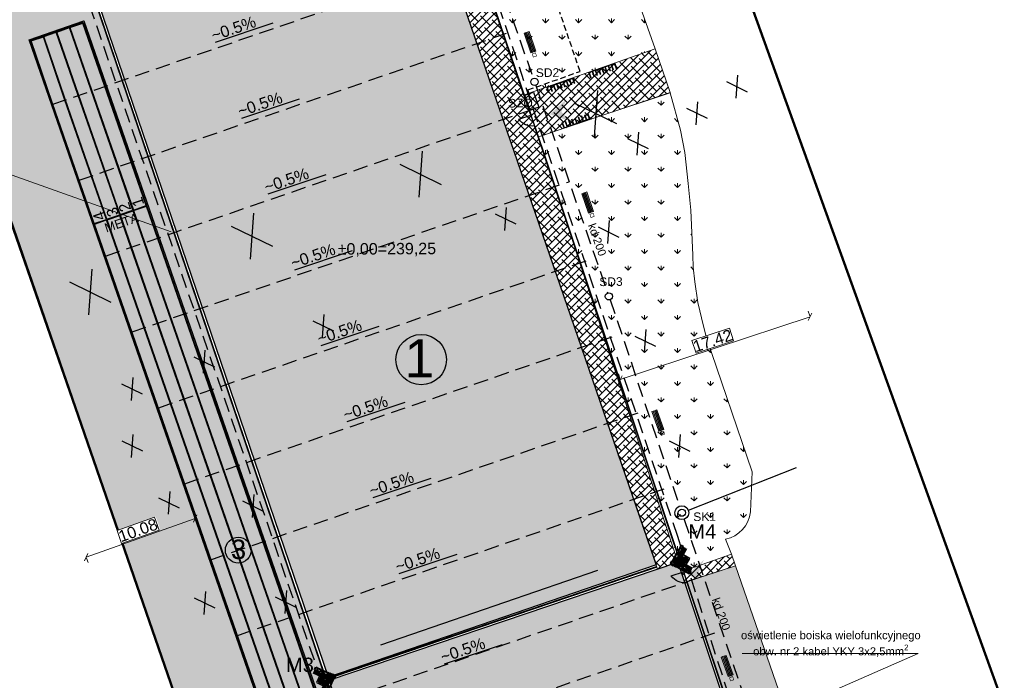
# Model space of a CAD drawing. Header units: millimetres. Extents: x 25 to 493, y -1 to 147.
# Tile 3 of 6: x 69 to 155, y 49 to 107. Entities that reach past the tile are written whole.
import ezdxf
from ezdxf.enums import TextEntityAlignment as Align

# ---------------------------------------------------------------- set-up
doc = ezdxf.new("R2010")
doc.units = ezdxf.units.MM
for name, pattern in [('( Dashed )', [0.75, 0.5, -0.25]), ('ACAD_ISO02W100', [15, 12, -3]), ('DASHED', [19.05, 12.7, -6.35])]:
    doc.linetypes.add(name, pattern=pattern)
for name, color, linetype in [('bieżnia', 7, 'Continuous'), ('HATCH', 7, 'Continuous'), ('WYPOSAZENIE', 8, 'Continuous')]:
    doc.layers.add(name, color=color, linetype=linetype)
for name, color, linetype, lineweight in [('opisyy', 122, 'Continuous', 5), ('oświetlenie terenu i boisk', 1, 'ACAD_ISO02W100', 40), ('widok', 144, 'Continuous', 18), ('wymiar', 252, 'Continuous', 5), ('WYMIAROWA', 250, 'Continuous', 9), ('wymiary', 250, 'Continuous', 5)]:
    doc.layers.add(name, color=color, linetype=linetype, lineweight=lineweight)
doc.styles.add('Arial$001H0', font='arial.ttf')
doc.styles.add('GENERATED_STYLE_1', font='ARIAL.TTF')
doc.styles.add('Opisowy', font='ARIAL.TTF')
doc.styles.add('Roman', font='romans')
doc.linetypes.add('FENCELINE2', pattern='A,0.25,-0.1,[132,ltypeshp.shx,S=0.1,R=0,X=-0.1,Y=0],-0.1,1', length=1.45)
doc.linetypes.add('ZIGZAG', pattern='A,0.00254,-5.08,[131,ltypeshp.shx,S=5.08,R=0,X=-5.08,Y=0],-10.16,[131,ltypeshp.shx,S=5.08,R=180,X=5.08,Y=0],-5.08', length=20.32254)
doc.dimstyles.new('radom 500', dxfattribs={"dimscale": 0, "dimtxt": 1, "dimasz": 0.5, "dimexe": 0.1, "dimexo": 0.5, "dimgap": -0.09, "dimtad": 1, "dimzin": 0, "dimdsep": 46, "dimtxsty": 'Opisowy', "dimblk": 'OBLIQUE', "dimcen": 0.09, "dimclrd": 256, "dimclre": 256, "dimclrt": 256, "dimadec": 0, "dimazin": 0, "dimtfac": 1, "dimtofl": 0, "dimtmove": 0, "dimatfit": 3, "dimfxl": 0.05, "dimtfill": 1, "dimtolj": 1, "dimtzin": 0, "dimlwd": 13, "dimlwe": 13, "dimarcsym": 0})

# ---------------------------------------------------------------- blocks, each defined once
blk = doc.blocks.new('lampa boiska')
at = {"layer": 'oświetlenie terenu i boisk', "linetype": 'Continuous'}
h = blk.add_hatch(color=256, dxfattribs=at)
edge = h.paths.add_edge_path()
edge.add_ellipse((551257.3, 34236.9), major_axis=(15.9, 15.9), ratio=1, start_angle=45, end_angle=135)
edge.add_line((551234.9, 34236.9), (551257.3, 34236.9))
edge.add_line((551257.3, 34236.9), (551257.3, 34259.3))
h = blk.add_hatch(color=256, dxfattribs=at)
edge = h.paths.add_edge_path()
edge.add_line((551257.3, 34236.9), (551234.9, 34236.9))
edge.add_ellipse((551257.3, 34236.9), major_axis=(15.9, 15.9), ratio=1, start_angle=135, end_angle=225)
edge.add_line((551257.3, 34214.5), (551257.3, 34236.9))
h = blk.add_hatch(color=256, dxfattribs=at)
edge = h.paths.add_edge_path()
edge.add_ellipse((551257.3, 34236.9), major_axis=(15.9, 15.9), ratio=1, start_angle=-45, end_angle=45)
edge.add_line((551257.3, 34259.3), (551257.3, 34236.9))
edge.add_line((551257.3, 34236.9), (551279.8, 34236.9))
h = blk.add_hatch(color=256, dxfattribs=at)
edge = h.paths.add_edge_path()
edge.add_ellipse((551257.3, 34236.9), major_axis=(15.9, 15.9), ratio=1, start_angle=-135, end_angle=-45)
edge.add_line((551279.8, 34236.9), (551257.3, 34236.9))
edge.add_line((551257.3, 34236.9), (551257.3, 34214.5))
for p, q in [((551292.8, 34331.3), (551292.8, 34142.5)), ((551300.7, 34331.3), (551300.7, 34142.5)), ((551308.5, 34331.3), (551308.5, 34142.5)), ((551321, 34277.1), (551321, 34331.3)), ((551321, 34331.3), (551345.1, 34331.3)), ((551345.1, 34331.3), (551345.1, 34331.3)), ((551345.1, 34331.3), (551345.1, 34277.1)), ((551285.3, 34236.9), (551234.9, 34236.9)), ((551257.3, 34259.3), (551257.3, 34214.5)), ((551257.3, 34236.9), (551292.8, 34236.9)), ((551345.1, 34277.1), (551321, 34277.1)), ((551321, 34209.8), (551321, 34264)), ((551321, 34264), (551345.1, 34264)), ((551345.1, 34264), (551345.1, 34209.8)), ((551345.1, 34209.8), (551321, 34209.8)), ((551345.1, 34196.7), (551321, 34196.7)), ((551321, 34196.7), (551321, 34142.5)), ((551321, 34142.5), (551345.1, 34142.5)), ((551345.1, 34142.5), (551345.1, 34196.7))]:
    blk.add_line(p, q, dxfattribs=at)
at = {"layer": 'oświetlenie terenu i boisk', "linetype": 'Continuous', "extrusion": (0, 0, -1)}
blk.add_ellipse((551257.3, 34236.9), major_axis=(15.9, 15.9), ratio=1, start_param=2.356194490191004, end_param=8.63937979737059, dxfattribs=at)
at = {"layer": 'WYPOSAZENIE', "ltscale": 0.08}
blk.add_lwpolyline([(551289.8, 34204.4), (551289.8, 34269.4), (551224.8, 34269.4), (551224.8, 34204.4)], close=True, dxfattribs=at)
at = {"layer": 'WYPOSAZENIE', "ltscale": 0.08, "extrusion": (0, 0, -1)}
blk.add_ellipse((551257.3, 34236.9), major_axis=(17.6, 17.6), ratio=1, start_param=2.356194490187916, end_param=8.639379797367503, dxfattribs=at)
blk = doc.blocks.new('_Oblique')
at = {"color": 0, "lineweight": -2}
blk.add_line((-0.5, -0.5), (0.5, 0.5), dxfattribs=at)
blk = doc.blocks.new('*D12')
at = {"linetype": 'Continuous', "lineweight": 13, "ltscale": 10}
for p, q in [((121.448, 75.248), (137.988, 80.706)), ((137.831, 81.181), (137.956, 80.801)), ((121.292, 75.722), (121.417, 75.343))]:
    blk.add_line(p, q, dxfattribs=at)
at = {"layer": 'Defpoints', "color": 0, "linetype": 'Continuous'}
for p in [(137.988, 80.706), (137.988, 80.706), (121.448, 75.248)]:
    blk.add_point(p, dxfattribs=at)
at = {"linetype": 'ByBlock', "lineweight": 13, "xscale": 0.5, "yscale": 0.5, "zscale": 0.5}
for p, rotation in [((137.988, 80.706), 18.26493217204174), ((121.448, 75.248), 198.2649321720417)]:
    blk.add_blockref('_Oblique', p, dxfattribs=dict(at, rotation=rotation))
at = {"linetype": 'Continuous', "lineweight": 9, "ltscale": 10, "insert": (129.504, 78.625), "char_height": 1, "attachment_point": 5, "rotation": 18.26493, "style": 'Opisowy', "bg_fill": 3, "box_fill_scale": 1.1, "bg_fill_color": 256, "bg_fill_true_color": 13158600, "bg_fill_transparency": 0}
blk.add_mtext('\\A1;17.42', dxfattribs=at)
at = {"linetype": 'Continuous', "lineweight": 13, "ltscale": 10}
for p, q in [((130.957, 79.727), (127.681, 78.646)), ((131.328, 78.603), (130.957, 79.727)), ((127.681, 78.646), (128.052, 77.522)), ((128.052, 77.522), (131.328, 78.603))]:
    blk.add_line(p, q, dxfattribs=at)
blk = doc.blocks.new('*D13')
at = {"linetype": 'Continuous', "lineweight": 13, "ltscale": 10}
for p, q in [((84.428, 63.141), (74.935, 59.762)), ((84.596, 62.67), (84.462, 63.047)), ((75.103, 59.291), (74.969, 59.668))]:
    blk.add_line(p, q, dxfattribs=at)
at = {"layer": 'Defpoints', "color": 0, "linetype": 'Continuous'}
for p in [(84.428, 63.141), (74.935, 59.762), (74.935, 59.762)]:
    blk.add_point(p, dxfattribs=at)
at = {"linetype": 'ByBlock', "lineweight": 13, "xscale": 0.5, "yscale": 0.5, "zscale": 0.5}
for p, rotation in [((84.428, 63.141), 19.59431388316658), ((74.935, 59.762), 199.5943138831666)]:
    blk.add_blockref('_Oblique', p, dxfattribs=dict(at, rotation=rotation))
at = {"linetype": 'Continuous', "lineweight": 9, "ltscale": 10, "insert": (79.45, 62.102), "char_height": 1, "attachment_point": 5, "rotation": 19.59431, "style": 'Opisowy', "bg_fill": 3, "box_fill_scale": 1.1, "bg_fill_color": 256, "bg_fill_true_color": 13158600, "bg_fill_transparency": 0}
blk.add_mtext('\\A1;10.08', dxfattribs=at)
at = {"linetype": 'Continuous', "lineweight": 13, "ltscale": 10}
for p, q in [((80.88, 63.248), (77.618, 62.087)), ((81.283, 62.117), (80.88, 63.248)), ((77.618, 62.087), (78.021, 60.956)), ((78.021, 60.956), (81.283, 62.117))]:
    blk.add_line(p, q, dxfattribs=at)
blk = doc.blocks.new('A$C43A14DF0')
at = {"layer": 'opisyy', "color": 7, "lineweight": 13}
for p, q in [((-0.523, 0.37), (-0.531, 0.352)), ((-0.473, 0.479), (-0.482, 0.461)), ((-0.424, 0.589), (-0.432, 0.57)), ((-0.341, 0.287), (-0.349, 0.269)), ((-0.291, 0.397), (-0.3, 0.378)), ((-0.242, 0.506), (-0.25, 0.488)), ((0.668, 0.091), (0.66, 0.073)), ((0.85, 0.008), (0.842, -0.01)), ((0.569, -0.127), (0.561, -0.146)), ((0.619, -0.018), (0.61, -0.036)), ((0.751, -0.21), (0.743, -0.228)), ((0.801, -0.101), (0.792, -0.119))]:
    blk.add_line(p, q, dxfattribs=at)
for points in [[(-0.713, 0.435), (-0.755, 0.344), (0.883, -0.402), (0.925, -0.311)], [(-0.664, 0.544), (-0.705, 0.453), (0.933, -0.293), (0.974, -0.202)], [(-0.614, 0.653), (-0.655, 0.562), (0.983, -0.184), (1.024, -0.093)], [(-0.564, 0.763), (-0.606, 0.672), (1.032, -0.075), (1.074, 0.016)]]:
    blk.add_lwpolyline(points, close=True, dxfattribs=at)
blk = doc.blocks.new('A$C73AF591F')
at = {"layer": 'widok', "color": 7}
for points in [[(-0.414, -0.974), (-0.461, -0.951), (0.718, 1.481), (0.766, 1.458)], [(1.042, 0.882), (0.592, 1.1), (0.622, 1.162), (1.072, 0.944)], [(1.186, 1.178), (0.736, 1.396), (0.766, 1.458), (1.216, 1.24)], [(0.611, -0.007), (0.161, 0.211), (0.191, 0.273), (0.641, 0.055)], [(0.755, 0.289), (0.305, 0.507), (0.335, 0.569), (0.785, 0.351)], [(0.898, 0.585), (0.449, 0.804), (0.479, 0.866), (0.929, 0.647)], [(0.036, -1.192), (-0.414, -0.974), (-0.383, -0.912), (0.066, -1.13)], [(0.18, -0.896), (-0.27, -0.678), (-0.24, -0.616), (0.21, -0.834)], [(0.324, -0.6), (-0.126, -0.381), (-0.096, -0.319), (0.354, -0.538)], [(0.467, -0.303), (0.018, -0.085), (0.048, -0.023), (0.497, -0.241)]]:
    blk.add_lwpolyline(points, close=True, dxfattribs=at)

msp = doc.modelspace()

# ---------------------------------------------------------------- hatches: boundary and pattern name
at = {"linetype": 'Continuous', "lineweight": 9, "ltscale": 10, "transparency": 33554687}
h = msp.add_hatch(dxfattribs=at)
h.set_pattern_fill('GRASS', color=92, scale=0.08)
h.paths.add_polyline_path([(75.815, 107.908), (102.068, 30.776), (132.713, 41.263), (127.256, 57.64), (131.493, 58.998), (137.75, 40.898), (90.589, 24.794), (61.928, 107.302), (73.136, 111.297), (83.087, 114.865), (85.5, 115.714), (91.294, 117.792), (102.463, 121.844), (116.525, 126.793), (127.45, 130.712), (129.687, 125.605), (127.362, 124.41), (126.817, 123.572), (125.826, 123.126), (117.3, 121.985), (106.82, 118.441), (104.42, 117.713)])
h.paths.add_polyline_path([(69.953, 104.841), (96.243, 29.129), (101.037, 30.795), (74.72, 106.498)], flags=16)
h = msp.add_hatch(dxfattribs=at)
h.set_pattern_fill('GRASS', color=92, scale=0.08)
edge = h.paths.add_edge_path()
edge.add_line((107.777, 115.598), (113.015, 100.031))
edge.add_line((113.015, 100.031), (124.502, 104.042))
edge.add_line((124.502, 104.042), (123.226, 107.649))
edge.add_arc((135.243, 112.221), 12.857, 172.41409, 200.82952, ccw=False)
edge.add_arc((139.029, 112.506), 16.592, 158.38929, 175.11647, ccw=False)
edge.add_line((123.604, 118.617), (118.663, 118.527))
edge.add_line((118.663, 118.527), (112.811, 117.214))
edge.add_line((112.811, 117.214), (107.777, 115.598))
edge.add_line((107.777, 115.598), (107.777, 115.598))
at = {"lineweight": 9, "transparency": 33554687}
h = msp.add_hatch(dxfattribs=at)
h.set_pattern_fill('AR-CONC', color=3, scale=0.01)
h.set_pattern_definition([(50, (6.5712, 1.4927), (1.821847, -0.159391), [0.1905, -2.0955]), (355, (6.5712, 1.4927), (-0.352434, 1.910568), [0.1524, -1.676406]), (100.4514, (6.723, 1.4794), (1.469412, 1.751178), [0.1619, -1.780902]), (46.1842, (6.5712, 2.0007), (2.71079, -0.420423), [0.28575, -3.14325]), (96.6356, (6.797, 1.9656), (2.37404, 2.47426), [0.24285, -2.671356]), (351.1842, (6.5712, 2.0007), (2.37404, 2.47426), [0.2286, -2.514597]), (21, (6.8252, 1.8737), (1.516144, -1.022652), [0.1905, -2.0955]), (326, (6.8252, 1.8737), (0.61802, 1.84188), [0.1524, -1.6764]), (71.4514, (6.9516, 1.7884), (2.134164, 0.819228), [0.1619, -1.7809]), (37.5, (6.5712, 1.49265), (0.030886, 0.8455504), [0, -1.65608, 0, -1.7018, 0, -1.68275]), (7.5, (6.5712, 1.4927), (0.6681966, 1.0018057), [0, -0.97028, 0, -1.61798, 0, -0.64135]), (327.5, (6.0048, 1.49265), (1.355906, -0.0572874), [0, -0.635, 0, -1.9812, 0, -2.6289]), (317.5, (5.7508, 1.4927), (1.481292, 0.254265), [0, -0.8255, 0, -1.31572, 0, -1.8669])])
h.paths.add_polyline_path([(76.047, 107.961), (104.42, 117.713), (124.574, 59.081), (96.033, 49.291)])
for points in [[(91.191, 106.285), (90.004, 106.318), (90.132, 105.933)], [(93.493, 99.674), (92.306, 99.707), (92.434, 99.323)], [(95.795, 93.063), (94.608, 93.096), (94.735, 92.712)], [(98.108, 86.456), (96.92, 86.489), (97.048, 86.105)], [(100.413, 79.847), (99.226, 79.88), (99.353, 79.495)], [(102.681, 73.224), (101.494, 73.257), (101.621, 72.873)], [(104.949, 66.602), (103.761, 66.635), (103.889, 66.25)], [(107.216, 59.979), (106.029, 60.013), (106.157, 59.628)], [(111.162, 52.124), (109.975, 52.157), (110.102, 51.772)]]:
    msp.add_hatch(color=5).paths.add_polyline_path(points)
h = msp.add_hatch(color=34)
edge = h.paths.add_edge_path()
edge.add_line((113.668, 103.706), (113.762, 103.739))
edge.add_line((113.762, 103.739), (113.168, 105.438))
edge.add_line((113.168, 105.438), (113.074, 105.405))
edge.add_line((113.074, 105.405), (113.668, 103.706))
edge = h.paths.add_edge_path(flags=16)
edge.add_line((113.234, 105.249), (113.253, 105.256))
edge = h.paths.add_edge_path(flags=16)
edge.add_line((113.3, 105.061), (113.319, 105.067))
edge = h.paths.add_edge_path()
edge.add_line((113.781, 103.746), (113.876, 103.779))
edge.add_line((113.876, 103.779), (113.281, 105.478))
edge.add_line((113.281, 105.478), (113.187, 105.445))
edge.add_line((113.187, 105.445), (113.781, 103.746))
edge = h.paths.add_edge_path(flags=17)
edge.add_line((113.696, 103.928), (113.715, 103.934))
edge = h.paths.add_edge_path(flags=17)
edge.add_line((113.63, 104.117), (113.649, 104.123))
edge = h.paths.add_edge_path(flags=16)
edge.add_line((113.347, 105.289), (113.366, 105.296))
edge = h.paths.add_edge_path(flags=16)
edge.add_line((113.413, 105.1), (113.432, 105.107))
edge = h.paths.add_edge_path()
edge.add_line((113.894, 103.785), (113.989, 103.818))
edge.add_line((113.989, 103.818), (113.395, 105.517))
edge.add_line((113.395, 105.517), (113.3, 105.484))
edge.add_line((113.3, 105.484), (113.894, 103.785))
edge = h.paths.add_edge_path(flags=17)
edge.add_line((113.81, 103.967), (113.828, 103.974))
edge = h.paths.add_edge_path(flags=16)
edge.add_line((113.744, 104.156), (113.762, 104.163))
edge = h.paths.add_edge_path(flags=17)
edge.add_line((113.461, 105.329), (113.48, 105.335))
edge = h.paths.add_edge_path(flags=17)
edge.add_line((113.527, 105.14), (113.546, 105.146))
edge = h.paths.add_edge_path()
edge.add_line((114.008, 103.825), (114.102, 103.858))
edge.add_line((114.102, 103.858), (113.508, 105.557))
edge.add_line((113.508, 105.557), (113.414, 105.524))
edge.add_line((113.414, 105.524), (114.008, 103.825))
edge = h.paths.add_edge_path(flags=16)
edge.add_line((113.923, 104.007), (113.942, 104.014))
edge = h.paths.add_edge_path(flags=16)
edge.add_line((113.857, 104.196), (113.876, 104.202))
h = msp.add_hatch(color=256)
h.paths.add_polyline_path([(121.152, 102.342), (121.002, 102.765), (120.944, 102.744), (121.093, 102.321)])
h.paths.add_polyline_path([(120.594, 102.145), (120.445, 102.568), (120.386, 102.547), (120.536, 102.124)])
h.paths.add_polyline_path([(120.037, 101.948), (119.887, 102.371), (119.829, 102.35), (119.979, 101.927)])
h.paths.add_polyline_path([(119.48, 101.751), (119.33, 102.174), (119.271, 102.153), (119.421, 101.73)])
h.paths.add_polyline_path([(118.922, 101.553), (118.773, 101.977), (118.714, 101.956), (118.864, 101.533)])
h.paths.add_polyline_path([(121.002, 102.765), (120.986, 102.81), (118.698, 102.001), (118.714, 101.956)])
h.paths.add_polyline_path([(119.201, 101.652), (119.051, 102.075), (118.993, 102.054), (119.142, 101.631)])
h.paths.add_polyline_path([(119.758, 101.849), (119.609, 102.272), (119.55, 102.252), (119.7, 101.828)])
h.paths.add_polyline_path([(120.316, 102.046), (120.166, 102.469), (120.108, 102.449), (120.257, 102.026)])
h.paths.add_polyline_path([(120.873, 102.243), (120.723, 102.666), (120.665, 102.646), (120.815, 102.223)])
h = msp.add_hatch(color=256)
h.paths.add_polyline_path([(117.499, 101.052), (117.349, 101.475), (117.29, 101.455), (117.44, 101.031)])
h.paths.add_polyline_path([(116.941, 100.855), (116.792, 101.278), (116.733, 101.257), (116.883, 100.834)])
h.paths.add_polyline_path([(116.384, 100.658), (116.234, 101.081), (116.176, 101.06), (116.325, 100.637)])
h.paths.add_polyline_path([(115.826, 100.461), (115.677, 100.884), (115.618, 100.863), (115.768, 100.44)])
h.paths.add_polyline_path([(115.269, 100.264), (115.119, 100.687), (115.061, 100.666), (115.211, 100.243)])
h.paths.add_polyline_path([(117.349, 101.475), (117.333, 101.52), (115.045, 100.711), (115.061, 100.666)])
h.paths.add_polyline_path([(115.548, 100.362), (115.398, 100.785), (115.34, 100.765), (115.489, 100.341)])
h.paths.add_polyline_path([(116.105, 100.559), (115.955, 100.982), (115.897, 100.962), (116.047, 100.539)])
h.paths.add_polyline_path([(116.662, 100.756), (116.513, 101.18), (116.454, 101.159), (116.604, 100.736)])
h.paths.add_polyline_path([(117.22, 100.953), (117.07, 101.377), (117.012, 101.356), (117.161, 100.933)])
at = {"linetype": 'Continuous', "lineweight": 9, "ltscale": 10, "transparency": 33554687}
h = msp.add_hatch(dxfattribs=at)
h.set_pattern_fill('GRASS', color=92, scale=0.08)
edge = h.paths.add_edge_path()
edge.add_line((119.85, 98.235), (114.337, 96.381))
edge.add_line((114.337, 96.381), (126.468, 59.323))
edge.add_line((126.468, 59.323), (126.676, 59.392))
edge.add_line((126.676, 59.392), (126.938, 58.539))
edge.add_line((126.938, 58.539), (131.138, 60.034))
edge.add_line((131.138, 60.034), (130.623, 61.328))
edge.add_arc((130.104, 63.989), 2.711, 281.03814, 354.09007)
edge.add_line((132.801, 63.71), (132.942, 67.207))
edge.add_line((132.942, 67.207), (128.953, 78.87))
edge.add_line((128.953, 78.87), (128.703, 79.882))
edge.add_line((128.703, 79.882), (128.217, 81.946))
edge.add_line((128.217, 81.946), (127.939, 83.763))
edge.add_line((127.939, 83.763), (127.795, 85.024))
edge.add_line((127.795, 85.024), (127.769, 86.071))
edge.add_line((127.769, 86.071), (127.612, 89.999))
edge.add_line((127.612, 89.999), (127.359, 92.328))
edge.add_line((127.359, 92.328), (127.082, 95.031))
edge.add_line((127.082, 95.031), (126.689, 96.962))
edge.add_line((126.689, 96.962), (125.802, 100.233))
edge.add_line((125.802, 100.233), (119.85, 98.235))
edge.add_line((119.85, 98.235), (119.85, 98.235))
at = {"lineweight": 9, "transparency": 33554687}
h = msp.add_hatch(color=250, dxfattribs=at)
h.dxf.hatch_style = 1
h.set_gradient(color1=(255, 0, 255), color2=(250, 0, 241), centered=1, one_color=1, tint=0.492993, name='HEMISPHERICAL')
h.paths.add_polyline_path([(116.766, 99.671), (115.332, 98.345), (117.181, 97.715), (116.327, 98.556)])
h = msp.add_hatch(color=256)
h.paths.add_polyline_path([(116.377, 97.605), (116.524, 97.181), (116.582, 97.202), (116.435, 97.626)])
h.paths.add_polyline_path([(116.935, 97.799), (117.082, 97.375), (117.141, 97.396), (116.993, 97.82)])
h.paths.add_polyline_path([(117.493, 97.993), (117.641, 97.569), (117.699, 97.59), (117.552, 98.014)])
h.paths.add_polyline_path([(118.052, 98.187), (118.199, 97.763), (118.258, 97.784), (118.11, 98.208)])
h.paths.add_polyline_path([(118.61, 98.381), (118.758, 97.957), (118.816, 97.978), (118.669, 98.402)])
h.paths.add_polyline_path([(116.524, 97.181), (116.539, 97.137), (118.832, 97.933), (118.816, 97.978)])
h.paths.add_polyline_path([(118.331, 98.284), (118.478, 97.86), (118.537, 97.881), (118.39, 98.305)])
h.paths.add_polyline_path([(117.773, 98.09), (117.92, 97.666), (117.978, 97.687), (117.831, 98.111)])
h.paths.add_polyline_path([(117.214, 97.896), (117.361, 97.472), (117.42, 97.493), (117.273, 97.917)])
h.paths.add_polyline_path([(116.656, 97.702), (116.803, 97.278), (116.862, 97.299), (116.714, 97.723)])
h = msp.add_hatch(color=34)
edge = h.paths.add_edge_path()
edge.add_line((118.693, 89.73), (118.787, 89.763))
edge.add_line((118.787, 89.763), (118.193, 91.462))
edge.add_line((118.193, 91.462), (118.098, 91.429))
edge.add_line((118.098, 91.429), (118.693, 89.73))
edge = h.paths.add_edge_path(flags=16)
edge.add_line((118.259, 91.273), (118.278, 91.28))
edge = h.paths.add_edge_path(flags=16)
edge.add_line((118.325, 91.084), (118.344, 91.091))
edge = h.paths.add_edge_path()
edge.add_line((118.806, 89.769), (118.9, 89.802))
edge.add_line((118.9, 89.802), (118.306, 91.502))
edge.add_line((118.306, 91.502), (118.212, 91.469))
edge.add_line((118.212, 91.469), (118.806, 89.769))
edge = h.paths.add_edge_path(flags=17)
edge.add_line((118.721, 89.952), (118.74, 89.958))
edge = h.paths.add_edge_path(flags=17)
edge.add_line((118.655, 90.14), (118.674, 90.147))
edge = h.paths.add_edge_path(flags=16)
edge.add_line((118.372, 91.313), (118.391, 91.319))
edge = h.paths.add_edge_path(flags=16)
edge.add_line((118.438, 91.124), (118.457, 91.131))
edge = h.paths.add_edge_path()
edge.add_line((118.919, 89.809), (119.013, 89.842))
edge.add_line((119.013, 89.842), (118.419, 91.541))
edge.add_line((118.419, 91.541), (118.325, 91.508))
edge.add_line((118.325, 91.508), (118.919, 89.809))
edge = h.paths.add_edge_path(flags=17)
edge.add_line((118.834, 89.991), (118.853, 89.998))
edge = h.paths.add_edge_path(flags=16)
edge.add_line((118.768, 90.18), (118.787, 90.187))
edge = h.paths.add_edge_path(flags=17)
edge.add_line((118.485, 91.352), (118.504, 91.359))
edge = h.paths.add_edge_path(flags=17)
edge.add_line((118.551, 91.164), (118.57, 91.17))
edge = h.paths.add_edge_path()
edge.add_line((119.032, 89.849), (119.127, 89.882))
edge.add_line((119.127, 89.882), (118.533, 91.581))
edge.add_line((118.533, 91.581), (118.438, 91.548))
edge.add_line((118.438, 91.548), (119.032, 89.849))
edge = h.paths.add_edge_path(flags=16)
edge.add_line((118.947, 90.031), (118.966, 90.037))
edge = h.paths.add_edge_path(flags=16)
edge.add_line((118.881, 90.22), (118.9, 90.226))
at = {"linetype": 'Continuous', "lineweight": 9, "ltscale": 10, "transparency": 33554687}
h = msp.add_hatch(color=92, dxfattribs=at)
h.dxf.hatch_style = 1
h.set_gradient(color1=(255, 255, 0), color2=(255, 252, 47), centered=1, one_color=1, tint=0.594094, name='SPHERICAL')
edge = h.paths.add_edge_path()
edge.add_arc((104.116, 76.972), 2.197, 0, 360)
h = msp.add_hatch(color=34)
edge = h.paths.add_edge_path()
edge.add_line((124.809, 70.742), (124.903, 70.775))
edge.add_line((124.903, 70.775), (124.309, 72.475))
edge.add_line((124.309, 72.475), (124.215, 72.442))
edge.add_line((124.215, 72.442), (124.809, 70.742))
edge = h.paths.add_edge_path(flags=16)
edge.add_line((124.375, 72.286), (124.394, 72.292))
edge = h.paths.add_edge_path(flags=16)
edge.add_line((124.441, 72.097), (124.46, 72.104))
edge = h.paths.add_edge_path()
edge.add_line((124.922, 70.782), (125.017, 70.815))
edge.add_line((125.017, 70.815), (124.423, 72.514))
edge.add_line((124.423, 72.514), (124.328, 72.481))
edge.add_line((124.328, 72.481), (124.922, 70.782))
edge = h.paths.add_edge_path(flags=17)
edge.add_line((124.837, 70.964), (124.856, 70.971))
edge = h.paths.add_edge_path(flags=17)
edge.add_line((124.771, 71.153), (124.79, 71.16))
edge = h.paths.add_edge_path(flags=16)
edge.add_line((124.489, 72.325), (124.507, 72.332))
edge = h.paths.add_edge_path(flags=16)
edge.add_line((124.555, 72.137), (124.574, 72.143))
edge = h.paths.add_edge_path()
edge.add_line((125.036, 70.822), (125.13, 70.855))
edge.add_line((125.13, 70.855), (124.536, 72.554))
edge.add_line((124.536, 72.554), (124.441, 72.521))
edge.add_line((124.441, 72.521), (125.036, 70.822))
edge = h.paths.add_edge_path(flags=17)
edge.add_line((124.951, 71.004), (124.97, 71.01))
edge = h.paths.add_edge_path(flags=16)
edge.add_line((124.885, 71.193), (124.904, 71.199))
edge = h.paths.add_edge_path(flags=17)
edge.add_line((124.602, 72.365), (124.621, 72.372))
edge = h.paths.add_edge_path(flags=17)
edge.add_line((124.668, 72.176), (124.687, 72.183))
edge = h.paths.add_edge_path()
edge.add_line((125.149, 70.861), (125.243, 70.894))
edge.add_line((125.243, 70.894), (124.649, 72.593))
edge.add_line((124.649, 72.593), (124.555, 72.56))
edge.add_line((124.555, 72.56), (125.149, 70.861))
edge = h.paths.add_edge_path(flags=16)
edge.add_line((125.064, 71.043), (125.083, 71.05))
edge = h.paths.add_edge_path(flags=16)
edge.add_line((124.998, 71.232), (125.017, 71.239))
h = msp.add_hatch(color=92, dxfattribs=at)
h.dxf.hatch_style = 1
h.set_gradient(color1=(255, 255, 0), color2=(255, 252, 47), centered=1, one_color=1, tint=0.594094, name='SPHERICAL')
edge = h.paths.add_edge_path()
edge.add_arc((88.182, 60.367), 1.123, 0, 360)
at = {"lineweight": 9, "transparency": 33554687}
h = msp.add_hatch(dxfattribs=at)
h.set_pattern_fill('AR-CONC', color=30, scale=0.01)
h.set_pattern_definition([(50, (6.5752, 1.4927), (1.821847, -0.159391), [0.1905, -2.0955]), (355, (6.5752, 1.4927), (-0.352434, 1.910568), [0.1524, -1.676406]), (100.4514, (6.727, 1.4794), (1.469412, 1.751178), [0.1619, -1.780902]), (46.1842, (6.5752, 2.0007), (2.71079, -0.420423), [0.28575, -3.14325]), (96.6356, (6.801, 1.9656), (2.37404, 2.47426), [0.24285, -2.671356]), (351.1842, (6.5752, 2.0007), (2.37404, 2.47426), [0.2286, -2.5146]), (21, (6.8292, 1.8737), (1.516144, -1.022652), [0.1905, -2.0955]), (326, (6.8292, 1.8737), (0.61802, 1.84188), [0.1524, -1.6764]), (71.4514, (6.9556, 1.7884), (2.134164, 0.819228), [0.1619, -1.7809]), (37.5, (6.5752, 1.49265), (0.030886, 0.8455504), [0, -1.65608, 0, -1.7018, 0, -1.68275]), (7.5, (6.5752, 1.4927), (0.6681966, 1.001806), [0, -0.97028, 0, -1.61798, 0, -0.64135]), (327.5, (6.0088, 1.49265), (1.355906, -0.0572874), [0, -0.635, 0, -1.9812, 0, -2.6289]), (317.5, (5.7548, 1.4927), (1.481292, 0.254265), [0, -0.8255, 0, -1.31572, 0, -1.8669])])
h.paths.add_polyline_path([(96.095, 49.029), (126.458, 59.318), (132.445, 41.385), (102.193, 30.964)])
h = msp.add_hatch(color=250, dxfattribs=at)
h.dxf.hatch_style = 1
h.set_gradient(color1=(255, 0, 255), color2=(250, 0, 241), centered=1, one_color=1, tint=0.492993, name='HEMISPHERICAL')
h.paths.add_polyline_path([(128.732, 59.537), (127.298, 58.21), (129.147, 57.58), (128.293, 58.421)])
h = msp.add_hatch(color=34)
edge = h.paths.add_edge_path()
edge.add_line((130.849, 49.351), (130.943, 49.384))
edge.add_line((130.943, 49.384), (130.349, 51.083))
edge.add_line((130.349, 51.083), (130.255, 51.05))
edge.add_line((130.255, 51.05), (130.849, 49.351))
edge = h.paths.add_edge_path(flags=16)
edge.add_line((130.415, 50.895), (130.434, 50.901))
edge = h.paths.add_edge_path(flags=16)
edge.add_line((130.481, 50.706), (130.5, 50.712))
edge = h.paths.add_edge_path()
edge.add_line((130.962, 49.391), (131.057, 49.424))
edge.add_line((131.057, 49.424), (130.463, 51.123))
edge.add_line((130.463, 51.123), (130.368, 51.09))
edge.add_line((130.368, 51.09), (130.962, 49.391))
edge = h.paths.add_edge_path(flags=17)
edge.add_line((130.877, 49.573), (130.896, 49.58))
edge = h.paths.add_edge_path(flags=17)
edge.add_line((130.811, 49.762), (130.83, 49.768))
edge = h.paths.add_edge_path(flags=16)
edge.add_line((130.529, 50.934), (130.547, 50.941))
edge = h.paths.add_edge_path(flags=16)
edge.add_line((130.595, 50.745), (130.613, 50.752))
edge = h.paths.add_edge_path()
edge.add_line((131.076, 49.43), (131.17, 49.463))
edge.add_line((131.17, 49.463), (130.576, 51.163))
edge.add_line((130.576, 51.163), (130.481, 51.13))
edge.add_line((130.481, 51.13), (131.076, 49.43))
edge = h.paths.add_edge_path(flags=17)
edge.add_line((130.991, 49.613), (131.01, 49.619))
edge = h.paths.add_edge_path(flags=16)
edge.add_line((130.925, 49.801), (130.944, 49.808))
edge = h.paths.add_edge_path(flags=17)
edge.add_line((130.642, 50.974), (130.661, 50.98))
edge = h.paths.add_edge_path(flags=17)
edge.add_line((130.708, 50.785), (130.727, 50.792))
edge = h.paths.add_edge_path()
edge.add_line((131.189, 49.47), (131.283, 49.503))
edge.add_line((131.283, 49.503), (130.689, 51.202))
edge.add_line((130.689, 51.202), (130.595, 51.169))
edge.add_line((130.595, 51.169), (131.189, 49.47))
edge = h.paths.add_edge_path(flags=16)
edge.add_line((131.104, 49.652), (131.123, 49.659))
edge = h.paths.add_edge_path(flags=16)
edge.add_line((131.038, 49.841), (131.057, 49.848))
at = {"layer": 'HATCH', "linetype": 'Continuous', "lineweight": 9, "ltscale": 10, "transparency": 33554687}
h = msp.add_hatch(dxfattribs=at)
h.set_pattern_fill('ANSI38', color=250, scale=0.15)
edge = h.paths.add_edge_path()
edge.add_line((127.058, 57.559), (126.468, 59.323))
edge.add_line((126.468, 59.323), (124.704, 58.716))
edge.add_line((124.704, 58.716), (124.085, 60.499))
edge.add_line((124.085, 60.499), (104.42, 117.713))
edge.add_line((104.42, 117.713), (106.82, 118.441))
edge.add_line((106.82, 118.441), (117.3, 121.985))
edge.add_line((117.3, 121.985), (125.826, 123.126))
edge.add_arc((137.685, 114.48), 14.676, 143.90393, 163.62741)
edge.add_line((123.604, 118.617), (118.663, 118.527))
edge.add_line((118.663, 118.527), (112.811, 117.214))
edge.add_line((112.811, 117.214), (107.777, 115.598))
edge.add_line((107.777, 115.598), (113.015, 100.031))
edge.add_line((113.015, 100.031), (124.502, 104.042))
edge.add_line((124.502, 104.042), (125.804, 100.235))
edge.add_line((125.804, 100.235), (114.337, 96.381))
edge.add_line((114.337, 96.381), (126.468, 59.323))
edge.add_line((126.468, 59.323), (126.665, 59.384))
edge.add_line((126.665, 59.384), (126.945, 58.542))
edge.add_line((126.945, 58.542), (131.138, 60.034))
edge.add_line((131.138, 60.034), (131.493, 58.998))
edge.add_line((131.493, 58.998), (131.493, 58.998))
edge.add_line((131.493, 58.998), (127.058, 57.559))
edge.add_line((127.058, 57.559), (127.058, 57.559))
at = {"layer": 'wymiary'}
h = msp.add_hatch(dxfattribs=at)
h.set_pattern_fill('AR-SAND', color=20, scale=0.01, angle=349.6647, style=0)
h.set_pattern_definition([(27.1647, (199.1734, -14.0896), (0.0720641, 0.4843429), [0, -0.38608, 0, -0.4318, 0, -0.41275]), (357.1647, (199.1734, -14.0896), (0.570834, 0.6245461), [0, -0.20828, 0, -0.34798, 0, -0.13335]), (317.1647, (198.86607, -14.03355), (0.7784161, -0.1404968), [0, -0.127, 0, -0.4572, 0, -0.5969]), (307.1647, (198.8661, -14.03355), (0.791163, 0.0823238), [0, -0.0635, 0, -0.29972, 0, -0.3429])])
h.paths.add_polyline_path([(74.718, 106.497), (101.037, 30.795), (96.231, 29.124), (71.825, 99.342), (69.948, 104.839)])

# ---------------------------------------------------------------- linework, layer by layer
at = {"color": 250, "lineweight": 30, "ltscale": 10}
msp.add_line((69.953, 104.841), (74.72, 106.498), dxfattribs=at)
at = {"color": 250, "ltscale": 10}
for p, q in [((70.084, 104.773), (74.657, 106.364)), ((71.253, 105.127), (72.322, 105.499)), ((72.369, 105.515), (73.475, 105.9)), ((73.521, 105.916), (74.627, 106.3)), ((74.674, 106.317), (74.675, 106.317)), ((70.147, 104.742), (71.205, 105.11)), ((79.048, 90.005), (80.156, 90.39)), ((79.065, 89.957), (80.173, 90.343)), ((76.746, 89.204), (77.852, 89.588)), ((76.763, 89.157), (77.868, 89.541)), ((77.899, 89.605), (79.003, 89.989)), ((77.915, 89.558), (79.019, 89.941)), ((75.641, 88.82), (76.699, 89.188)), ((75.658, 88.773), (76.715, 89.14))]:
    msp.add_line(p, q, dxfattribs=at)
at = {"color": 7}
for p, q in [((74.657, 106.364), (79.545, 92.298)), ((74.21, 100.065), (72.322, 105.499, 0.213)), ((74.258, 100.081), (72.369, 105.515, 0.214)), ((75.363, 100.465), (73.475, 105.9, 0.214)), ((73.521, 105.916, 0.213), (75.409, 100.481)), ((76.516, 100.866), (74.627, 106.3, 0.292)), ((71.951, 99.28), (70.083, 104.773, 0.292)), ((72, 99.296, 0.069), (70.147, 104.742, 0.232)), ((73.058, 99.664, 0.053), (71.205, 105.11, 0.228)), ((73.105, 99.68, 0.052), (71.253, 105.127, 0.228)), ((79.003, 89.989), (75.363, 100.465)), ((75.409, 100.481), (79.048, 90.005)), ((80.156, 90.39), (76.516, 100.866)), ((76.699, 89.188), (73.058, 99.664)), ((76.746, 89.204), (73.105, 99.68)), ((77.852, 89.588), (74.21, 100.065)), ((77.899, 89.605), (74.258, 100.081)), ((71.951, 99.28), (96.293, 29.248)), ((75.641, 88.82), (72, 99.296)), ((76.084, 98.545, 0.07), (76.084, 98.545, 0.07)), ((76.1, 98.498, 0.07), (76.1, 98.498, 0.07)), ((72.627, 97.344, 0.07), (72.627, 97.344, 0.07)), ((72.643, 97.297, 0.07), (72.643, 97.297, 0.07)), ((100.904, 30.85), (79.545, 92.298)), ((96.903, 42.207), (80.173, 90.343)), ((94.598, 41.406, 0.07), (77.868, 89.541)), ((94.645, 41.423, 0.07), (77.915, 89.558)), ((95.743, 41.804, 0.07), (79.019, 89.941)), ((79.065, 89.957), (95.789, 41.82, 0.07)), ((92.388, 40.638), (75.658, 88.773)), ((93.445, 41.006, 0.07), (76.715, 89.14)), ((93.493, 41.022, 0.07), (76.763, 89.157))]:
    msp.add_line(p, q, dxfattribs=at)
at = {"lineweight": 30}
for p, q in [((74.72, 106.498, 0.292), (101.037, 30.795)), ((96.243, 29.129), (69.953, 104.841))]:
    msp.add_line(p, q, dxfattribs=at)
at = {"color": 5}
for p, q in [((91.191, 106.285), (86.154, 104.607)), ((93.493, 99.674), (88.456, 97.996)), ((95.795, 93.063), (90.758, 91.385)), ((98.108, 86.456), (93.07, 84.778)), ((100.413, 79.847), (95.376, 78.169)), ((102.681, 73.224), (97.644, 71.546)), ((104.949, 66.602), (99.911, 64.924)), ((107.216, 59.979), (102.179, 58.302)), ((111.162, 52.124), (106.125, 50.446))]:
    msp.add_line(p, q, dxfattribs=at)
at = {"color": 1, "lineweight": 30}
for p, q in [((131.675, 101.76), (131.527, 99.762)), ((119.483, 100.413), (119.188, 96.418)), ((130.701, 101.2), (132.501, 100.321)), ((117.536, 99.295), (121.135, 97.536)), ((127.219, 98.88), (129.019, 98.001)), ((128.193, 99.439), (128.045, 97.442)), ((122.081, 96.24), (123.881, 95.36)), ((123.055, 96.799), (122.908, 94.801)), ((104.189, 95.123), (103.894, 91.127)), ((102.241, 94.004), (105.841, 92.246)), ((111.525, 90.229), (111.377, 88.231)), ((89.502, 89.73), (89.207, 85.735)), ((110.551, 89.67), (112.351, 88.791)), ((87.555, 88.611), (91.154, 86.853)), ((119.519, 88.536), (121.319, 87.657)), ((120.493, 89.096), (120.345, 87.098)), ((75.419, 84.864), (75.124, 80.869)), ((73.472, 83.746), (77.072, 81.988)), ((95.637, 80.911), (95.489, 78.913)), ((94.663, 80.351), (96.463, 79.472)), ((122.719, 79.025), (124.519, 78.146)), ((123.693, 79.585), (123.545, 77.587)), ((84.308, 77.23), (86.108, 76.351)), ((85.282, 77.789), (85.134, 75.791)), ((78.02, 74.861), (79.82, 73.982)), ((78.994, 75.42), (78.846, 73.422)), ((79.011, 70.453), (78.863, 68.455)), ((126.675, 70.447), (126.527, 68.45)), ((78.037, 69.893), (79.837, 69.014)), ((125.701, 69.888), (127.501, 69.009)), ((82.22, 65.49), (82.073, 63.492)), ((89.537, 65.215), (89.389, 63.217)), ((81.246, 64.931), (83.046, 64.052)), ((88.563, 64.656), (90.363, 63.777)), ((85.321, 56.775), (85.173, 54.777)), ((92.373, 56.853), (92.226, 54.856)), ((84.347, 56.216), (86.147, 55.337)), ((91.399, 56.294), (93.199, 55.415))]:
    msp.add_line(p, q, dxfattribs=at)
msp.add_line((93.647, 52.029), (84.638, 77.95))
at = {"color": 1, "linetype": '( Dashed )', "lineweight": 30}
msp.add_lwpolyline([(113.516, 100.14), (113.412, 100.475), (117.953, 102.087), (110.622, 123.519), (137.02, 133.295)], dxfattribs=at)
at = {"color": 92, "lineweight": 9}
msp.add_lwpolyline([(75.815, 107.908), (102.068, 30.776), (132.713, 41.263), (127.256, 57.64), (131.493, 58.998), (137.75, 40.898), (90.589, 24.794), (61.928, 107.302), (73.136, 111.297), (83.087, 114.865), (85.5, 115.714), (91.294, 117.792), (102.463, 121.844), (116.525, 126.793), (127.45, 130.712), (129.687, 125.605), (127.362, 124.41), (126.817, 123.572), (125.826, 123.126), (125.826, 123.126), (117.3, 121.985), (106.82, 118.441), (104.42, 117.713), (75.815, 107.908)], close=True, dxfattribs=at)
at = {"color": 5, "linetype": 'Continuous', "lineweight": 50, "ltscale": 10}
msp.add_lwpolyline([(62.138, 107.039), (125.105, 129.399), (154.905, 46.745), (90.63, 24.643), (62.138, 107.039)], dxfattribs=at)
at = {"color": 250, "lineweight": 9}
msp.add_lwpolyline([(127.058, 57.559), (126.468, 59.323), (124.704, 58.716), (124.085, 60.499), (104.42, 117.713), (106.82, 118.441), (117.3, 121.985), (125.826, 123.126, 0.086273), (123.604, 118.617), (118.663, 118.527), (112.811, 117.214), (107.777, 115.598), (113.015, 100.031), (124.502, 104.042), (125.804, 100.235), (114.337, 96.381), (126.468, 59.323), (126.665, 59.384), (126.945, 58.542), (131.138, 60.034), (131.493, 58.998), (131.493, 58.998), (127.058, 57.559)], format="xyb", close=True, dxfattribs=at)
at = {"color": 1, "linetype": 'DASHED', "lineweight": 30, "ltscale": 0.1, "elevation": 10.14}
msp.add_lwpolyline([(95.425, 48.985), (75.131, 108.145), (106.924, 118.989), (107.155, 118.741), (126.426, 61.589), (133.027, 41.07), (101.961, 30.371), (95.425, 48.985)], dxfattribs=at)
at = {"color": 92, "lineweight": 9}
for points in [[(107.777, 115.598), (113.015, 100.031), (124.502, 104.042), (123.226, 107.649, -0.124625), (122.498, 113.919, -0.073116), (123.604, 118.617), (118.663, 118.527), (112.811, 117.214), (107.777, 115.598)], [(119.85, 98.235), (114.337, 96.381), (126.468, 59.323), (126.676, 59.392), (126.938, 58.539), (131.138, 60.034), (130.623, 61.328, 0.330002), (132.801, 63.71), (132.942, 67.207), (128.953, 78.87), (128.703, 79.882), (128.217, 81.946), (127.939, 83.763), (127.795, 85.024), (127.769, 86.071), (127.612, 89.999), (127.359, 92.328), (127.082, 95.031), (126.689, 96.962), (125.802, 100.233), (119.85, 98.235)]]:
    msp.add_lwpolyline(points, format="xyb", close=True, dxfattribs=at)
at = {"color": 7, "lineweight": 30}
for points in [[(76.047, 107.961), (104.42, 117.713), (124.574, 59.081), (96.033, 49.291)], [(96.095, 49.029), (126.458, 59.318), (132.445, 41.385), (102.193, 30.964)]]:
    msp.add_lwpolyline(points, close=True, dxfattribs=at)
at = {"color": 5, "linetype": 'DASHED', "lineweight": 30, "ltscale": 0.1}
for points in [[(72.025, 99.22), (109.802, 112.213)], [(110.199, 112.027), (113.87, 101.482)], [(74.327, 92.609), (112.104, 105.602)], [(114.088, 100.873), (120.352, 82.785)], [(76.629, 85.998), (114.405, 98.991)], [(78.941, 79.391), (116.991, 92.479)], [(81.247, 72.782), (119.023, 85.775)], [(85.782, 59.537), (123.559, 72.53)], [(88.05, 52.914), (125.827, 65.907)], [(127.019, 63.046), (133.372, 44.259)], [(90.864, 45.092), (128.678, 58.122)], [(92.476, 40.34), (130.288, 53.373)]]:
    msp.add_lwpolyline(points, dxfattribs=at)
at = {"color": 92, "linetype": 'Continuous', "lineweight": 9, "ltscale": 10}
msp.add_lwpolyline([(69.953, 104.841), (96.243, 29.129), (101.037, 30.795), (74.72, 106.498)], close=True, dxfattribs=at)
at = {"color": 1, "linetype": 'Continuous', "lineweight": 30, "ltscale": 10}
msp.add_lwpolyline([(113.611, 98.718), (113.151, 100.018), (113.889, 100.279), (114.35, 98.98)], close=True, dxfattribs=at)
at = {"color": 5, "lineweight": 30, "elevation": -10.1}
for points in [[(113.662, 98.281), (113.986, 97.335, -0.277758), (112.606, 97.932), (113.662, 98.281)], [(126.948, 58.475), (127.272, 57.529, -0.277758), (125.892, 58.126), (126.948, 58.475)]]:
    msp.add_lwpolyline(points, format="xyb", dxfattribs=at)
at = {"color": 1, "linetype": 'Continuous', "lineweight": 9, "ltscale": 10}
for points in [[(43.817, 97.187), (57.034, 97.098), (82.343, 88.116)], [(132.08, 51.363), (147.402, 51.363), (132.047, 44.621)]]:
    msp.add_lwpolyline(points, dxfattribs=at)
at = {"color": 30, "lineweight": 30, "ltscale": 10}
msp.add_lwpolyline([(127.384, 63.856), (136.803, 67.587)], dxfattribs=at)
at = {"color": 13, "linetype": 'ZIGZAG', "lineweight": 30, "ltscale": 0.03}
msp.add_lwpolyline([(100.591, 52.132), (119.493, 58.63)], dxfattribs=at)
at = {"color": 5, "lineweight": 30, "ltscale": 10}
for centre, radius in [((113.978, 101.183), 0.315), ((120.464, 82.486), 0.315), ((126.822, 63.633), 0.605), ((126.822, 63.633), 0.315)]:
    msp.add_circle(centre, radius, dxfattribs=at)
at = {"lineweight": 30}
for centre, radius in [((104.116, 76.972), 2.197), ((88.182, 60.367), 1.123)]:
    msp.add_circle(centre, radius, dxfattribs=at)
at = {"layer": 'wymiar', "color": 5, "linetype": 'FENCELINE2', "lineweight": 9, "ltscale": 2}
for points in [[(113.674, 98.28, 0.15, 0.15, 0), (107.785, 115.577, 0.15, 0.15, 0)], [(95.891, 49.159, 0.15, 0.15, 0), (124.604, 58.91, 0.15, 0.15, 0)]]:
    msp.add_lwpolyline(points, format="xyseb", dxfattribs=at)
at = {"layer": 'WYMIAROWA', "color": 7, "const_width": 0.05}
for points in [[(114.066, 103.709), (113.784, 103.61), (113.881, 103.332), (114.163, 103.43)], [(119.091, 89.733), (118.808, 89.634), (118.905, 89.356), (119.188, 89.454)], [(125.207, 70.745), (124.925, 70.647), (125.022, 70.368), (125.304, 70.467)], [(131.247, 49.354), (130.965, 49.256), (131.062, 48.977), (131.344, 49.075)]]:
    msp.add_lwpolyline(points, close=True, dxfattribs=at)

# ---------------------------------------------------------------- block references
at = {"rotation": 133.7726715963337}
for p in [(113.828, 104.641), (118.853, 90.664), (124.969, 71.677), (131.009, 50.286)]:
    msp.add_blockref('A$C43A14DF0', p, dxfattribs=at)
at = {"color": 72, "lineweight": 9, "zscale": 0.8977433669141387}
for p, xscale, yscale, rotation in [((120.092, 102.494), -0.8977433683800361, 0.8977433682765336, 83.60153148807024), ((116.439, 101.204), -0.8977433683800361, 0.8977433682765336, 83.60153148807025), ((117.436, 97.448), -0.897743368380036, 0.8977433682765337, 263.2796484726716)]:
    msp.add_blockref('A$C73AF591F', p, dxfattribs=dict(at, xscale=xscale, yscale=yscale, rotation=rotation))
at = {"layer": 'opisyy', "yscale": 0.01000022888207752, "zscale": 0.01}
for p, xscale, rotation in [((2449.733, 5069.991, 10.14), 0.009998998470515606, 241.5749481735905), ((5127.691, -2284.293, 10.14), 0.009998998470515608, 151.332935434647), ((-1886.153, -5105.911, 10.14), 0.009998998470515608, 65.41855221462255), ((-5059.471, 2030.563, 10.14), 0.009998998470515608, 335.4185522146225)]:
    msp.add_blockref('lampa boiska', p, dxfattribs=dict(at, xscale=xscale, rotation=rotation))

# ---------------------------------------------------------------- texts
at = {"color": 7, "style": 'GENERATED_STYLE_1'}
msp.add_text('META', height=0.7808, rotation=18.79472, dxfattribs=at).set_placement((78.129, 88.526, 0.102), align=Align.CENTER)
at = {"color": 7, "style": 'Arial$001H0'}
for s, height, p in [('1', 3.326, (102.658, 75.421)), ('3', 1.7, (87.543, 59.59))]:
    msp.add_text(s, height=height, dxfattribs=at).set_placement(p)
at = {"color": 1, "linetype": 'Continuous', "lineweight": 9, "ltscale": 10, "char_height": 1, "width": 5.94486, "attachment_point": 1, "rotation": 18.64543, "style": 'Roman'}
for insert in [(85.713, 105.668), (88.015, 99.057), (90.317, 92.446), (92.63, 85.839), (94.935, 79.23), (97.203, 72.607), (99.471, 65.985), (101.738, 59.362), (105.684, 51.507)]:
    msp.add_mtext('{\\fArial|b0|i0|c238|p0;\\C5;~\\fArial|b0|i0|c238|p34;0.5\\fArial|b0|i0|c238|p0;%}', dxfattribs=dict(at, insert=insert))
at = {"color": 5, "linetype": 'Continuous', "lineweight": 50, "ltscale": 10, "attachment_point": 1, "style": 'Roman'}
for s, insert, char_height, width, rotation in [('{\\fArial|b0|i0|c238|p34;SD2}', (114.09, 102.34), 0.75, 2.36237, 0.86716), ('{\\fArial|b0|i0|c238|p34;kd 200}', (119.287, 88.925), 0.7, 3.00716, 289.45894), ('{\\fArial|b0|i0|c238|p34;SD3}', (119.619, 84.126), 0.75, 2.36237, 0.86716), ('{\\fArial|b0|i0|c238|p34;SK1}', (127.805, 63.652), 0.75, 2.36237, 0.86716), ('{\\fArial|b0|i0|c238|p34;kd 200}', (130.089, 56.31), 0.7, 3.00716, 289.45894), ('\\A1;\\pxqc;{\\fArial|b0|i0|c238|p34;\\C1;oświetlenie boiska wielofunkcyjnego \\Pobw. nr 2 kabel YKY 3x2,5mm{\\H0.7x;\\S2^ ;}}', (130.275, 53.31), 0.7, 19.03988, 359.99477)]:
    msp.add_mtext(s, dxfattribs=dict(at, insert=insert, char_height=char_height, width=width, rotation=rotation))
at = {"color": 30, "linetype": 'Continuous', "lineweight": 50, "ltscale": 10, "insert": (111.675, 99.684), "char_height": 0.75, "width": 2.36237, "attachment_point": 1, "rotation": 0.86716, "style": 'Roman'}
msp.add_mtext('{\\fArial|b0|i0|c238|p34;\\C1;SZO}', dxfattribs=at)
at = {"color": 1, "linetype": 'Continuous', "lineweight": 9, "ltscale": 10, "char_height": 1.25, "width": 3.01239, "attachment_point": 1, "style": 'Roman'}
for s, insert in [('{\\fArial|b0|i0|c238|p34;M4}', (127.385, 62.619)), ('{\\fArial|b0|i0|c238|p34;M3}', (92.339, 51.002))]:
    msp.add_mtext(s, dxfattribs=dict(at, insert=insert))
at = {"layer": 'bieżnia', "color": 7, "linetype": 'Continuous', "style": 'GENERATED_STYLE_1'}
for s, p in [('1', (79.888, 90.869, 0.11)), ('3', (77.684, 89.994, 0.11)), ('2', (78.75, 90.411, 0.11)), ('4', (76.519, 89.644, 0.11))]:
    msp.add_text(s, height=0.976, rotation=108.79472, dxfattribs=at).set_placement(p, align=Align.CENTER)
at = {"layer": 'WYMIAROWA', "color": 1, "insert": (101.127, 86.546), "char_height": 1, "attachment_point": 5, "rotation": 0.31983, "style": 'Opisowy'}
msp.add_mtext('\\A1;%%p0,00=239,25', dxfattribs=at)

# ---------------------------------------------------------------- next in the draw order: dimensions: what is measured, and where the dimension line sits
at = {"color": 250, "linetype": 'Continuous', "lineweight": 9, "ltscale": 10}
dim = msp.add_aligned_dim(p1=(121.448, 75.248), p2=(137.988, 80.706), distance=0, dimstyle='radom 500', override={"dimscale": 1}, dxfattribs=at)
dim.commit()
dim.dimension.update_dxf_attribs({"geometry": '*D12', "text_midpoint": (129.504, 78.625)})
at = {"color": 1, "linetype": 'Continuous', "lineweight": 9, "ltscale": 10}
dim = msp.add_aligned_dim(p1=(84.428, 63.141), p2=(74.935, 59.762), distance=0, dimstyle='radom 500', override={"dimscale": 1}, dxfattribs=at)
dim.commit()
dim.dimension.update_dxf_attribs({"geometry": '*D13', "text_midpoint": (79.45, 62.102)})

# ---------------------------------------------------------------- next in the draw order: linework, layer by layer
at = {"color": 5, "linetype": 'DASHED', "lineweight": 30, "ltscale": 0.1}
for points in [[(120.574, 82.188), (126.59, 64.244)], [(83.515, 66.159), (121.291, 79.152)]]:
    msp.add_lwpolyline(points, dxfattribs=at)
at = {"layer": 'wymiar', "color": 5, "linetype": 'FENCELINE2', "lineweight": 9, "ltscale": 2}
for points in [[(75.748, 108.13, 0.15, 0.15, 0), (102.068, 30.776, 0.15, 0.15, 0), (132.713, 41.263, 0.15, 0.15, 0), (127.268, 57.572, 0, 0, 0)], [(126.965, 58.48, 0.15, 0.15, 0), (113.993, 97.335, 0, 0, 0)]]:
    msp.add_lwpolyline(points, format="xyseb", dxfattribs=at)

doc.saveas('drawing.dxf')
